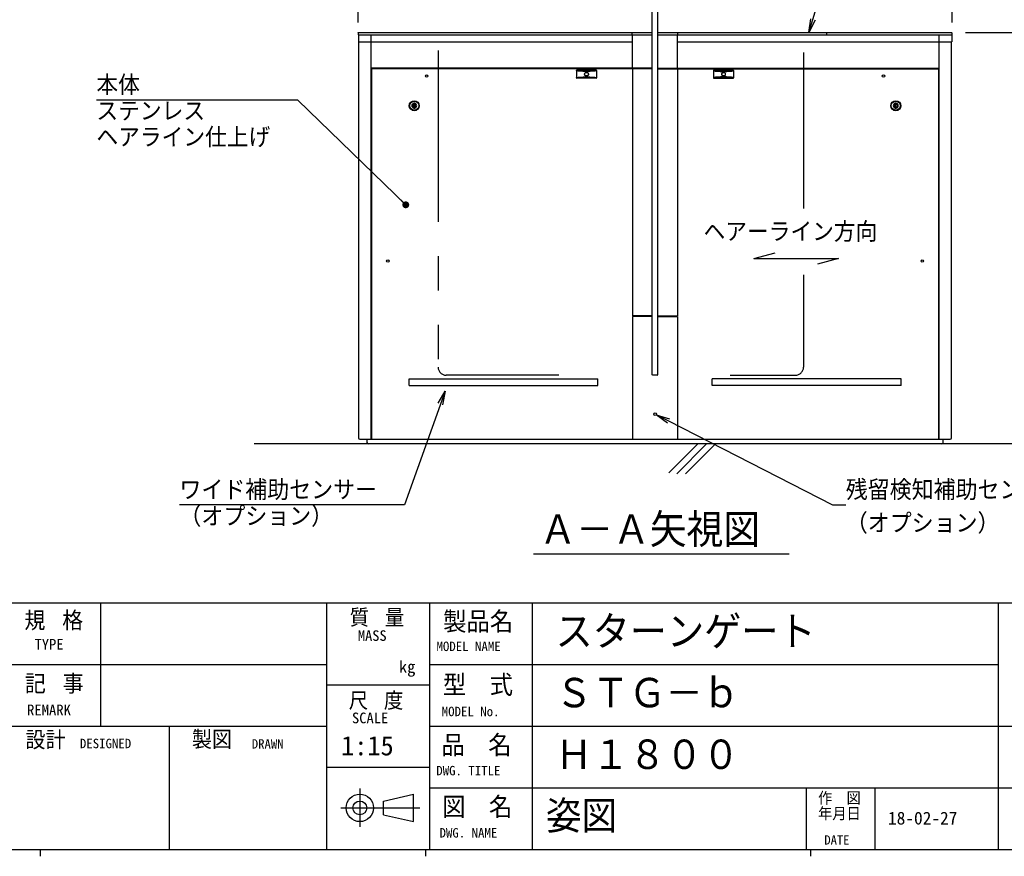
# Model space of a CAD drawing. Extents: x 10 to 587, y 5 to 411.
# Tile 5 of 8: x 349 to 493, y 9 to 131. Entities that reach past the tile are written whole.
import ezdxf
from ezdxf import colors
from ezdxf.entities.mleader import LeaderData, LeaderLine
from ezdxf.math import Vec2, Vec3

# ---------------------------------------------------------------- set-up
doc = ezdxf.new("R2010")
doc.units = 0
doc.header["$LTSCALE"] = 20
doc.linetypes.add('CENTER', pattern=[2, 1.25, -0.25, 0.25, -0.25])
doc.linetypes.add('PHANTOM', pattern=[2.5, 1.25, -0.25, 0.25, -0.25, 0.25, -0.25])
doc.layers.get('0').update_dxf_attribs({"linetype": 'CONTINUOUS'})
for name, color, linetype in [('MAIN10', 6, 'CONTINUOUS'), ('MAIN11', 1, 'CONTINUOUS'), ('WAKU10', 7, 'CONTINUOUS'), ('WAKU11', 7, 'CONTINUOUS')]:
    doc.layers.add(name, color=color, linetype=linetype)
doc.styles.add('KNJYOKO', font='TXT', dxfattribs={"bigfont": 'BIGFONT'})
doc.dimstyles.new('MAIN1004', dxfattribs={"dimtxt": 3.1, "dimasz": 2, "dimexe": 1, "dimexo": 1.5, "dimgap": 0.09, "dimtad": 1, "dimlfac": 15, "dimdsep": 46, "dimtxsty": 'STANDARD', "dimcen": 0.09, "dimazin": 2, "dimtfac": 0.645161, "dimtdec": 4, "dimtmove": 0, "dimatfit": 3, "dimfxl": 1, "dimtvp": 0.66129, "dimtolj": 1, "dimtzin": 0, "dimarcsym": 0})

# ---------------------------------------------------------------- blocks, each defined once
blk = doc.blocks.new('_OPEN')
at = {"color": 0, "linetype": 'BYBLOCK', "lineweight": -2}
for p, q in [((-1, 0.166667), (0, 0)), ((0, 0), (-1, -0.166667)), ((0, 0), (-1, 0))]:
    blk.add_line(p, q, dxfattribs=at)
blk = doc.blocks.new('*D0')
at = {"layer": 'MAIN10', "color": 0, "linetype": 'BYBLOCK', "lineweight": -2}
for p, q in [((398.59, 130.67), (398.59, 143.79)), ((485.26, 130.67), (485.26, 143.79)), ((400.59, 142.79), (483.26, 142.79))]:
    blk.add_line(p, q, dxfattribs=at)
at = {"layer": 'MAIN10', "color": 0, "linetype": 'BYBLOCK', "xscale": 2, "yscale": 2, "zscale": 2, "rotation": 180}
blk.add_blockref('_OPEN', (398.59, 142.79), dxfattribs=at)
at = {"layer": 'MAIN10', "color": 0, "linetype": 'BYBLOCK', "xscale": 2, "yscale": 2, "zscale": 2}
blk.add_blockref('_OPEN', (485.26, 142.79), dxfattribs=at)
at = {"layer": 'MAIN10', "color": 0, "linetype": 'BYBLOCK', "insert": (434.15, 144.84), "char_height": 3.1, "attachment_point": 5, "line_spacing_factor": 0.667742}
blk.add_mtext('\\A1;1300', dxfattribs=at)
blk = doc.blocks.new('*D1')
at = {"layer": 'MAIN10', "color": 0, "linetype": 'BYBLOCK', "lineweight": -2}
for p, q in [((487.25, 129.19), (500.37, 129.19)), ((499.37, 127.19), (499.37, 71.19))]:
    blk.add_line(p, q, dxfattribs=at)
at = {"layer": 'MAIN10', "color": 0, "linetype": 'BYBLOCK', "xscale": 2, "yscale": 2, "zscale": 2}
for p, rotation in [((499.37, 129.19), 90), ((499.37, 69.19), 270)]:
    blk.add_blockref('_OPEN', p, dxfattribs=dict(at, rotation=rotation))
at = {"layer": 'MAIN10', "color": 0, "linetype": 'BYBLOCK', "insert": (497.32, 99.19), "char_height": 3.1, "attachment_point": 5, "rotation": 90, "line_spacing_factor": 0.667742}
blk.add_mtext('\\A1;900', dxfattribs=at)

msp = doc.modelspace()

# ---------------------------------------------------------------- linework, layer by layer
at = {"layer": 'MAIN10', "color": 3, "linetype": 'CONTINUOUS'}
for p, q in [((441.52231, 79.25329), (441.52231, 189.11996)), ((442.32231, 79.25329), (442.32231, 189.11996)), ((438.58897, 129.16663), (438.60897, 129.18663)), ((438.58897, 128.87329), (438.58897, 129.16663)), ((438.60897, 128.85329), (438.58897, 128.87329)), ((438.62231, 123.98663), (438.62231, 128.85329)), ((445.22231, 123.98663), (445.22231, 128.85329)), ((445.23564, 129.18663), (445.25564, 129.16663)), ((445.23564, 128.85329), (445.25564, 128.87329)), ((445.25564, 128.87329), (445.25564, 129.16663)), ((466.92231, 129.16663), (466.92231, 128.87329)), ((438.62231, 123.98663), (400.45564, 123.98663)), ((438.62231, 123.91996), (400.52231, 123.91996)), ((400.52231, 123.91996), (400.52231, 69.88663)), ((441.52231, 123.98663), (438.62231, 123.98663)), ((441.52231, 123.91996), (438.62231, 123.91996)), ((438.62231, 123.91996), (438.62231, 87.85329)), ((442.32231, 123.98663), (445.22231, 123.98663)), ((442.32231, 123.91996), (445.22231, 123.91996)), ((445.22231, 123.98663), (483.38897, 123.98663)), ((445.22231, 123.91996), (445.22231, 87.85329)), ((445.22231, 123.91996), (483.32231, 123.91996)), ((483.32231, 69.85329), (483.32231, 123.91996)), ((456.33891, 96.20211), (459.44613, 97.03469)), ((456.33891, 96.20211), (468.70081, 96.20211)), ((468.70081, 96.20211), (465.64188, 95.38247)), ((441.52231, 87.85329), (438.62231, 87.85329)), ((441.52231, 87.78663), (438.62231, 87.78663)), ((438.62231, 87.78663), (438.62231, 69.85329)), ((442.32231, 87.85329), (445.22231, 87.85329)), ((442.32231, 87.78663), (445.22231, 87.78663)), ((445.22231, 87.78663), (445.22231, 69.85329)), ((441.58897, 79.18663), (441.52231, 79.25329)), ((442.25564, 79.18663), (441.58897, 79.18663)), ((442.25564, 79.18663), (442.32231, 79.25329)), ((406.02231, 78.68663), (433.58897, 78.68663)), ((406.02231, 77.68663), (406.02231, 78.68663)), ((406.02231, 77.68663), (433.58897, 77.68663)), ((433.58897, 77.68663), (433.58897, 78.68663)), ((450.25564, 77.68663), (450.25564, 78.68663)), ((477.82231, 78.68663), (450.25564, 78.68663)), ((477.82231, 77.68663), (450.25564, 77.68663)), ((477.82231, 77.68663), (477.82231, 78.68663)), ((506.5682, 69.18663), (383.41715, 69.18663)), ((448.16701, 69.18663), (443.92792, 64.94753)), ((449.44948, 69.18072), (445.09642, 64.82765)), ((450.73195, 69.1748), (446.37888, 64.82174)), ((424.20315, 53.12823), (461.50656, 53.12823))]:
    msp.add_line(p, q, dxfattribs=at)
at = {"layer": 'MAIN10', "color": 3, "linetype": 'PHANTOM'}
for p, q in [((410.25564, 126.5515), (410.25564, 80.38663)), ((463.58897, 126.27913), (463.58897, 103.5188)), ((463.58897, 93.82121), (463.58897, 80.38663)), ((427.88355, 79.18663), (411.45564, 79.18663)), ((452.86778, 79.18663), (462.38897, 79.18663))]:
    msp.add_line(p, q, dxfattribs=at)
at = {"layer": 'MAIN10', "color": 3, "linetype": 'CONTINUOUS'}
for centre, radius in [((408.58897, 122.85329), 0.18333), ((475.25564, 122.85329), 0.18333), ((402.92231, 95.85329), 0.18333), ((480.92231, 95.85329), 0.18333), ((441.92231, 73.51996), 0.2)]:
    msp.add_circle(centre, radius, dxfattribs=at)
at = {"layer": 'MAIN10', "color": 3, "linetype": 'PHANTOM'}
for centre, start, end in [((411.45564, 80.38663), 180, 270), ((462.38897, 80.38663), 270, 360)]:
    msp.add_arc(centre, 1.2, start, end, dxfattribs=at)
at = {"layer": 'MAIN11', "color": 7, "linetype": 'CONTINUOUS'}
for p, q in [((398.58897, 129.16663), (398.60897, 129.18663)), ((398.58897, 129.16663), (398.58897, 128.87329)), ((398.58897, 128.87329), (398.60897, 128.85329)), ((398.60897, 129.18663), (441.52231, 129.18663)), ((398.60897, 128.85329), (441.52231, 128.85329)), ((398.62231, 128.85329), (398.62231, 127.85329)), ((400.46231, 128.85329), (400.46231, 127.85329)), ((442.32231, 129.18663), (485.23564, 129.18663)), ((442.32231, 128.85329), (485.23564, 128.85329)), ((483.38231, 127.85329), (483.38231, 128.85329)), ((485.22231, 128.85329), (485.22231, 127.85329)), ((485.25564, 129.16663), (485.23564, 129.18663)), ((485.23564, 128.85329), (485.25564, 128.87329)), ((485.25564, 129.16663), (485.25564, 128.87329)), ((398.62231, 127.85329), (438.62231, 127.85329)), ((398.65564, 127.85329), (398.65564, 70.05333)), ((400.45564, 127.85329), (400.45564, 69.88663)), ((400.46231, 126.58663), (400.45564, 126.58663)), ((445.22231, 127.85329), (485.22231, 127.85329)), ((483.38897, 126.58663), (483.38231, 126.58663)), ((483.38897, 69.85329), (483.38897, 127.85329)), ((485.18897, 70.05333), (485.18897, 127.85329)), ((400.46231, 125.45329), (400.45564, 125.45329)), ((483.38897, 125.45329), (483.38231, 125.45329)), ((400.45564, 124.91996), (400.46231, 124.91996)), ((430.45564, 123.65302), (430.45564, 122.5869)), ((433.32229, 123.71996), (430.52232, 123.71996)), ((433.38897, 123.65302), (433.38897, 122.5869)), ((450.45564, 123.65302), (450.45564, 122.5869)), ((450.52232, 123.71996), (453.32229, 123.71996)), ((453.38897, 123.65302), (453.38897, 122.5869)), ((483.38231, 124.91996), (483.38897, 124.91996)), ((433.32229, 122.51996), (430.52232, 122.51996)), ((450.52232, 122.51996), (453.32229, 122.51996)), ((400.46231, 120.45329), (400.45564, 120.45329)), ((400.45564, 119.91996), (400.46231, 119.91996)), ((483.38897, 120.45329), (483.38231, 120.45329)), ((483.38231, 119.91996), (483.38897, 119.91996)), ((406.72231, 118.22746), (406.72231, 118.81246)), ((406.85564, 118.81246), (406.85564, 118.22746)), ((476.98897, 118.81246), (476.98897, 118.22746)), ((477.12231, 118.22746), (477.12231, 118.81246)), ((483.35564, 111.41996), (483.38897, 111.41996)), ((483.35564, 106.89329), (483.38897, 106.89329)), ((483.38897, 106.08663), (483.35564, 106.08663)), ((483.38897, 103.48663), (483.35564, 103.48663)), ((483.35564, 102.88663), (483.38897, 102.88663)), ((400.45564, 94.51996), (400.48897, 94.51996)), ((400.48897, 93.51996), (400.45564, 93.51996)), ((483.35564, 94.51996), (483.38897, 94.51996)), ((483.38897, 93.51996), (483.35564, 93.51996)), ((400.48897, 78.15329), (400.45564, 78.15329)), ((483.38897, 78.15329), (483.35564, 78.15329)), ((400.45564, 77.55329), (400.48897, 77.55329)), ((483.35564, 77.55329), (483.38897, 77.55329)), ((398.85564, 69.85329), (398.85484, 69.8533)), ((398.85611, 69.85329), (398.85564, 69.85329)), ((398.85567, 69.8533), (398.85611, 69.85329)), ((398.85611, 69.85329), (399.88231, 69.85329)), ((399.88231, 69.85329), (483.96231, 69.85329)), ((399.88231, 69.85329), (399.88231, 69.38666)), ((483.76227, 69.18663), (400.08234, 69.18663)), ((483.96231, 69.85329), (484.98894, 69.85329)), ((483.96231, 69.38666), (483.96231, 69.85329)), ((484.99063, 69.8533), (484.98897, 69.85329))]:
    msp.add_line(p, q, dxfattribs=at)
at = {"layer": 'MAIN11', "color": 8, "linetype": 'CONTINUOUS'}
for p, q in [((430.45741, 123.64677), (430.45564, 123.65302)), ((430.4627, 123.64054), (430.45741, 123.64677)), ((430.47151, 123.63434), (430.4627, 123.64054)), ((430.48382, 123.62819), (430.47151, 123.63434)), ((430.49959, 123.62209), (430.48382, 123.62819)), ((430.51879, 123.61607), (430.49959, 123.62209)), ((430.54137, 123.61014), (430.51879, 123.61607)), ((430.52232, 123.71996), (430.52377, 123.7136)), ((430.52377, 123.7136), (430.52871, 123.70725)), ((430.52871, 123.70725), (430.53714, 123.70093)), ((430.53714, 123.70093), (430.54903, 123.69466)), ((430.56728, 123.60431), (430.54137, 123.61014)), ((430.54903, 123.69466), (430.56435, 123.68845)), ((430.56435, 123.68845), (430.58307, 123.68232)), ((430.59646, 123.5986), (430.56728, 123.60431)), ((430.58307, 123.68232), (430.60514, 123.67628)), ((430.62882, 123.59302), (430.59646, 123.5986)), ((430.60514, 123.67628), (430.6305, 123.67035)), ((430.6643, 123.58759), (430.62882, 123.59302)), ((430.6305, 123.67035), (430.65909, 123.66454)), ((430.65909, 123.66454), (430.69083, 123.65887)), ((430.70282, 123.58231), (430.6643, 123.58759)), ((430.69083, 123.65887), (430.72566, 123.65335)), ((430.74427, 123.5772), (430.70282, 123.58231)), ((430.72566, 123.65335), (430.76347, 123.648)), ((430.78856, 123.57228), (430.74427, 123.5772)), ((430.76347, 123.648), (430.80418, 123.64282)), ((430.80418, 123.64282), (430.84769, 123.63784)), ((430.84769, 123.63784), (430.89389, 123.63306)), ((430.89389, 123.63306), (430.94265, 123.62849)), ((430.94265, 123.62849), (430.99386, 123.62415)), ((430.99386, 123.62415), (431.0474, 123.62005)), ((431.0474, 123.62005), (431.10312, 123.6162)), ((431.10312, 123.6162), (431.16089, 123.61261)), ((431.16089, 123.61261), (431.22056, 123.60928)), ((431.22056, 123.60928), (431.28199, 123.60623)), ((431.28199, 123.60623), (431.34502, 123.60346)), ((431.34502, 123.60346), (431.40949, 123.60099)), ((431.40949, 123.60099), (431.47524, 123.5988)), ((431.47524, 123.5988), (431.54212, 123.59692)), ((431.54212, 123.59692), (431.60994, 123.59535)), ((431.60994, 123.59535), (431.67854, 123.59408)), ((431.67854, 123.59408), (431.74775, 123.59313)), ((431.74775, 123.59313), (431.8174, 123.5925)), ((431.8174, 123.5925), (431.88731, 123.59218)), ((431.88731, 123.59218), (431.9573, 123.59218)), ((431.9573, 123.59218), (432.02721, 123.5925)), ((432.02721, 123.5925), (432.09686, 123.59313)), ((432.09686, 123.59313), (432.16607, 123.59408)), ((432.16607, 123.59408), (432.23468, 123.59535)), ((432.23468, 123.59535), (432.3025, 123.59692)), ((432.3025, 123.59692), (432.36937, 123.5988)), ((432.36937, 123.5988), (432.43512, 123.60099)), ((432.43512, 123.60099), (432.49959, 123.60346)), ((432.49959, 123.60346), (432.56262, 123.60623)), ((432.56262, 123.60623), (432.62405, 123.60928)), ((432.62405, 123.60928), (432.68372, 123.61261)), ((432.68372, 123.61261), (432.74149, 123.6162)), ((432.74149, 123.6162), (432.79721, 123.62005)), ((432.79721, 123.62005), (432.85075, 123.62415)), ((432.85075, 123.62415), (432.90196, 123.62849)), ((432.90196, 123.62849), (432.95073, 123.63306)), ((432.95073, 123.63306), (432.99692, 123.63784)), ((432.99692, 123.63784), (433.04043, 123.64282)), ((433.04043, 123.64282), (433.08114, 123.648)), ((433.10034, 123.5772), (433.05605, 123.57228)), ((433.08114, 123.648), (433.11896, 123.65335)), ((433.14179, 123.58231), (433.10034, 123.5772)), ((433.11896, 123.65335), (433.15378, 123.65887)), ((433.18031, 123.58759), (433.14179, 123.58231)), ((433.15378, 123.65887), (433.18553, 123.66454)), ((433.21579, 123.59302), (433.18031, 123.58759)), ((433.18553, 123.66454), (433.21412, 123.67035)), ((433.21412, 123.67035), (433.23947, 123.67628)), ((433.24816, 123.5986), (433.21579, 123.59302)), ((433.23947, 123.67628), (433.26154, 123.68232)), ((433.27733, 123.60431), (433.24816, 123.5986)), ((433.26154, 123.68232), (433.28026, 123.68845)), ((433.30324, 123.61014), (433.27733, 123.60431)), ((433.28026, 123.68845), (433.29558, 123.69466)), ((433.29558, 123.69466), (433.30747, 123.70093)), ((433.32582, 123.61607), (433.30324, 123.61014)), ((433.30747, 123.70093), (433.3159, 123.70725)), ((433.3159, 123.70725), (433.32084, 123.7136)), ((433.32084, 123.7136), (433.32229, 123.71996)), ((433.34502, 123.62209), (433.32582, 123.61607)), ((433.36079, 123.62819), (433.34502, 123.62209)), ((433.3731, 123.63434), (433.36079, 123.62819)), ((433.38191, 123.64054), (433.3731, 123.63434)), ((433.38721, 123.64677), (433.38191, 123.64054)), ((433.38897, 123.65302), (433.38721, 123.64677)), ((450.45564, 123.65302), (450.45741, 123.64677)), ((450.45741, 123.64677), (450.4627, 123.64054)), ((450.4627, 123.64054), (450.47151, 123.63434)), ((450.47151, 123.63434), (450.48382, 123.62819)), ((450.48382, 123.62819), (450.49959, 123.62209)), ((450.49959, 123.62209), (450.51879, 123.61607)), ((450.51879, 123.61607), (450.54137, 123.61014)), ((450.52377, 123.7136), (450.52232, 123.71996)), ((450.52871, 123.70725), (450.52377, 123.7136)), ((450.53714, 123.70093), (450.52871, 123.70725)), ((450.54903, 123.69466), (450.53714, 123.70093)), ((450.54137, 123.61014), (450.56728, 123.60431)), ((450.56435, 123.68845), (450.54903, 123.69466)), ((450.58307, 123.68232), (450.56435, 123.68845)), ((450.56728, 123.60431), (450.59646, 123.5986)), ((450.60514, 123.67628), (450.58307, 123.68232)), ((450.59646, 123.5986), (450.62882, 123.59302)), ((450.6305, 123.67035), (450.60514, 123.67628)), ((450.62882, 123.59302), (450.6643, 123.58759)), ((450.65909, 123.66454), (450.6305, 123.67035)), ((450.69083, 123.65887), (450.65909, 123.66454)), ((450.6643, 123.58759), (450.70282, 123.58231)), ((450.72566, 123.65335), (450.69083, 123.65887)), ((450.70282, 123.58231), (450.74427, 123.5772)), ((450.76347, 123.648), (450.72566, 123.65335)), ((450.74427, 123.5772), (450.78856, 123.57228)), ((450.80418, 123.64282), (450.76347, 123.648)), ((450.84769, 123.63784), (450.80418, 123.64282)), ((450.89389, 123.63306), (450.84769, 123.63784)), ((450.94265, 123.62849), (450.89389, 123.63306)), ((450.99386, 123.62415), (450.94265, 123.62849)), ((451.0474, 123.62005), (450.99386, 123.62415)), ((451.10312, 123.6162), (451.0474, 123.62005)), ((451.16089, 123.61261), (451.10312, 123.6162)), ((451.22056, 123.60928), (451.16089, 123.61261)), ((451.28199, 123.60623), (451.22056, 123.60928)), ((451.34502, 123.60346), (451.28199, 123.60623)), ((451.40949, 123.60099), (451.34502, 123.60346)), ((451.47524, 123.5988), (451.40949, 123.60099)), ((451.54212, 123.59692), (451.47524, 123.5988)), ((451.60994, 123.59535), (451.54212, 123.59692)), ((451.67854, 123.59408), (451.60994, 123.59535)), ((451.74775, 123.59313), (451.67854, 123.59408)), ((451.8174, 123.5925), (451.74775, 123.59313)), ((451.88731, 123.59218), (451.8174, 123.5925)), ((451.9573, 123.59218), (451.88731, 123.59218)), ((452.02721, 123.5925), (451.9573, 123.59218)), ((452.09686, 123.59313), (452.02721, 123.5925)), ((452.16607, 123.59408), (452.09686, 123.59313)), ((452.23468, 123.59535), (452.16607, 123.59408)), ((452.3025, 123.59692), (452.23468, 123.59535)), ((452.36937, 123.5988), (452.3025, 123.59692)), ((452.43512, 123.60099), (452.36937, 123.5988)), ((452.49959, 123.60346), (452.43512, 123.60099)), ((452.56262, 123.60623), (452.49959, 123.60346)), ((452.62405, 123.60928), (452.56262, 123.60623)), ((452.68372, 123.61261), (452.62405, 123.60928)), ((452.74149, 123.6162), (452.68372, 123.61261)), ((452.79721, 123.62005), (452.74149, 123.6162)), ((452.85075, 123.62415), (452.79721, 123.62005)), ((452.90196, 123.62849), (452.85075, 123.62415)), ((452.95073, 123.63306), (452.90196, 123.62849)), ((452.99692, 123.63784), (452.95073, 123.63306)), ((453.04043, 123.64282), (452.99692, 123.63784)), ((453.08114, 123.648), (453.04043, 123.64282)), ((453.05605, 123.57228), (453.10034, 123.5772)), ((453.11896, 123.65335), (453.08114, 123.648)), ((453.10034, 123.5772), (453.14179, 123.58231)), ((453.15378, 123.65887), (453.11896, 123.65335)), ((453.14179, 123.58231), (453.18031, 123.58759)), ((453.18553, 123.66454), (453.15378, 123.65887)), ((453.18031, 123.58759), (453.21579, 123.59302)), ((453.21412, 123.67035), (453.18553, 123.66454)), ((453.23947, 123.67628), (453.21412, 123.67035)), ((453.21579, 123.59302), (453.24816, 123.5986)), ((453.26154, 123.68232), (453.23947, 123.67628)), ((453.24816, 123.5986), (453.27733, 123.60431)), ((453.28026, 123.68845), (453.26154, 123.68232)), ((453.27733, 123.60431), (453.30324, 123.61014)), ((453.29558, 123.69466), (453.28026, 123.68845)), ((453.30747, 123.70093), (453.29558, 123.69466)), ((453.30324, 123.61014), (453.32582, 123.61607)), ((453.3159, 123.70725), (453.30747, 123.70093)), ((453.32084, 123.7136), (453.3159, 123.70725)), ((453.32229, 123.71996), (453.32084, 123.7136)), ((453.32582, 123.61607), (453.34502, 123.62209)), ((453.34502, 123.62209), (453.36079, 123.62819)), ((453.36079, 123.62819), (453.3731, 123.63434)), ((453.3731, 123.63434), (453.38191, 123.64054)), ((453.38191, 123.64054), (453.38721, 123.64677)), ((453.38721, 123.64677), (453.38897, 123.65302)), ((430.45564, 122.5869), (430.45741, 122.59315)), ((430.45741, 122.59315), (430.4627, 122.59938)), ((430.4627, 122.59938), (430.47151, 122.60558)), ((430.47151, 122.60558), (430.48382, 122.61173)), ((430.48382, 122.61173), (430.49959, 122.61783)), ((430.49959, 122.61783), (430.51879, 122.62385)), ((430.51879, 122.62385), (430.54137, 122.62978)), ((430.52377, 122.52632), (430.52232, 122.51996)), ((430.52871, 122.53267), (430.52377, 122.52632)), ((430.53714, 122.53899), (430.52871, 122.53267)), ((430.54903, 122.54526), (430.53714, 122.53899)), ((430.54137, 122.62978), (430.56728, 122.63561)), ((430.56435, 122.55147), (430.54903, 122.54526)), ((430.58307, 122.5576), (430.56435, 122.55147)), ((430.56728, 122.63561), (430.59646, 122.64132)), ((430.60514, 122.56364), (430.58307, 122.5576)), ((430.59646, 122.64132), (430.62882, 122.6469)), ((430.6305, 122.56957), (430.60514, 122.56364)), ((430.62882, 122.6469), (430.6643, 122.65233)), ((430.65909, 122.57538), (430.6305, 122.56957)), ((430.69083, 122.58105), (430.65909, 122.57538)), ((430.6643, 122.65233), (430.70282, 122.65761)), ((430.72566, 122.58657), (430.69083, 122.58105)), ((430.70282, 122.65761), (430.74427, 122.66272)), ((430.76347, 122.59192), (430.72566, 122.58657)), ((430.74427, 122.66272), (430.78856, 122.66764)), ((430.80418, 122.5971), (430.76347, 122.59192)), ((430.83558, 123.56755), (430.78856, 123.57228)), ((430.78856, 122.66764), (430.83558, 122.67237)), ((430.84769, 122.60209), (430.80418, 122.5971)), ((430.88522, 123.56302), (430.83558, 123.56755)), ((430.83558, 122.67237), (430.88522, 122.6769)), ((430.89389, 122.60687), (430.84769, 122.60209)), ((430.93735, 123.55872), (430.88522, 123.56302)), ((430.88522, 122.6769), (430.93735, 122.68121)), ((430.94265, 122.61143), (430.89389, 122.60687)), ((430.99186, 123.55464), (430.93735, 123.55872)), ((430.93735, 122.68121), (430.99186, 122.68529)), ((430.99386, 122.61577), (430.94265, 122.61143)), ((431.04861, 123.55079), (430.99186, 123.55464)), ((430.99186, 122.68529), (431.04861, 122.68913)), ((431.0474, 122.61987), (430.99386, 122.61577)), ((431.10312, 122.62372), (431.0474, 122.61987)), ((431.10747, 123.5472), (431.04861, 123.55079)), ((431.04861, 122.68913), (431.10747, 122.69273)), ((431.16089, 122.62731), (431.10312, 122.62372)), ((431.16829, 123.54385), (431.10747, 123.5472)), ((431.10747, 122.69273), (431.16829, 122.69607)), ((431.22056, 122.63064), (431.16089, 122.62731)), ((431.23092, 123.54078), (431.16829, 123.54385)), ((431.16829, 122.69607), (431.23092, 122.69915)), ((431.28199, 122.63369), (431.22056, 122.63064)), ((431.29523, 123.53797), (431.23092, 123.54078)), ((431.23092, 122.69915), (431.29523, 122.70196)), ((431.34502, 122.63646), (431.28199, 122.63369)), ((431.36104, 123.53544), (431.29523, 123.53797)), ((431.29523, 122.70196), (431.36104, 122.70449)), ((431.40949, 122.63894), (431.34502, 122.63646)), ((431.4282, 123.53319), (431.36104, 123.53544)), ((431.36104, 122.70449), (431.4282, 122.70674)), ((431.47524, 122.64112), (431.40949, 122.63894)), ((431.49656, 123.53123), (431.4282, 123.53319)), ((431.4282, 122.70674), (431.49656, 122.7087)), ((431.54212, 122.643), (431.47524, 122.64112)), ((431.56594, 123.52956), (431.49656, 123.53123)), ((431.49656, 122.7087), (431.56594, 122.71036)), ((431.60994, 122.64457), (431.54212, 122.643)), ((431.63617, 123.52819), (431.56594, 123.52956)), ((431.56594, 122.71036), (431.63617, 122.71173)), ((431.67854, 122.64584), (431.60994, 122.64457)), ((431.63269, 123.13236), (431.63874, 123.17897)), ((431.63455, 123.08539), (431.63269, 123.13236)), ((431.6415, 123.0495), (431.63455, 123.08539)), ((431.7071, 123.52712), (431.63617, 123.52819)), ((431.63617, 122.71173), (431.7071, 122.7128)), ((431.63874, 123.17897), (431.65264, 123.22394)), ((431.65306, 123.01487), (431.6415, 123.0495)), ((431.65264, 123.22394), (431.6738, 123.2659)), ((431.67513, 122.97194), (431.65306, 123.01487)), ((431.6738, 123.2659), (431.70214, 123.30426)), ((431.7041, 122.9334), (431.67513, 122.97194)), ((431.74775, 122.64679), (431.67854, 122.64584)), ((431.70214, 123.30426), (431.73642, 123.3374)), ((431.73886, 122.90059), (431.7041, 122.9334)), ((431.77855, 123.52636), (431.7071, 123.52712)), ((431.7071, 122.7128), (431.77855, 122.71356)), ((431.73642, 123.3374), (431.77668, 123.36493)), ((431.77857, 122.8739), (431.73886, 122.90059)), ((431.8174, 122.64742), (431.74775, 122.64679)), ((431.77668, 123.36493), (431.82101, 123.38544)), ((431.85034, 123.5259), (431.77855, 123.52636)), ((431.77855, 122.71356), (431.85034, 122.71402)), ((431.82197, 122.85416), (431.77857, 122.8739)), ((431.88731, 122.64774), (431.8174, 122.64742)), ((431.82101, 123.38544), (431.86817, 123.39828)), ((431.86806, 122.84163), (431.82197, 122.85416)), ((431.92231, 123.52575), (431.85034, 123.5259)), ((431.85034, 122.71402), (431.92231, 122.71418)), ((431.91622, 122.83672), (431.86806, 122.84163)), ((431.86817, 123.39828), (431.91684, 123.40324)), ((431.9573, 122.64774), (431.88731, 122.64774)), ((431.96456, 122.83965), (431.91622, 122.83672)), ((431.91684, 123.40324), (431.96486, 123.4002)), ((431.99427, 123.5259), (431.92231, 123.52575)), ((431.92231, 122.71418), (431.99427, 122.71402)), ((432.02721, 122.64742), (431.9573, 122.64774)), ((432.01237, 122.85067), (431.96456, 122.83965)), ((431.96486, 123.4002), (432.01172, 123.38948)), ((432.06606, 123.52636), (431.99427, 123.5259)), ((431.99427, 122.71402), (432.06606, 122.71356)), ((432.01172, 123.38948), (432.05586, 123.37141)), ((432.05764, 122.86939), (432.01237, 122.85067)), ((432.09686, 122.64679), (432.02721, 122.64742)), ((432.05586, 123.37141), (432.09644, 123.34649)), ((432.0987, 122.89514), (432.05764, 122.86939)), ((432.13751, 123.52712), (432.06606, 123.52636)), ((432.06606, 122.71356), (432.13751, 122.7128)), ((432.09644, 123.34649), (432.13262, 123.31494)), ((432.16607, 122.64584), (432.09686, 122.64679)), ((432.1349, 122.92731), (432.0987, 122.89514)), ((432.13262, 123.31494), (432.16306, 123.27782)), ((432.16444, 122.96418), (432.1349, 122.92731)), ((432.20844, 123.52819), (432.13751, 123.52712)), ((432.13751, 122.7128), (432.20844, 122.71173)), ((432.16306, 123.27782), (432.18682, 123.23587)), ((432.1875, 123.00546), (432.16444, 122.96418)), ((432.23468, 122.64457), (432.16607, 122.64584)), ((432.18682, 123.23587), (432.20312, 123.19042)), ((432.20313, 123.04964), (432.1875, 123.00546)), ((432.20312, 123.19042), (432.20993, 123.15549)), ((432.21118, 123.09587), (432.20313, 123.04964)), ((432.27868, 123.52956), (432.20844, 123.52819)), ((432.20844, 122.71173), (432.27868, 122.71036)), ((432.20993, 123.15549), (432.21223, 123.11996)), ((432.21223, 123.11996), (432.21118, 123.09587)), ((432.3025, 122.643), (432.23468, 122.64457)), ((432.34806, 123.53123), (432.27868, 123.52956)), ((432.27868, 122.71036), (432.34806, 122.7087)), ((432.36937, 122.64112), (432.3025, 122.643)), ((432.41641, 123.53319), (432.34806, 123.53123)), ((432.34806, 122.7087), (432.41641, 122.70674)), ((432.43512, 122.63894), (432.36937, 122.64112)), ((432.48358, 123.53544), (432.41641, 123.53319)), ((432.41641, 122.70674), (432.48358, 122.70449)), ((432.49959, 122.63646), (432.43512, 122.63894)), ((432.54939, 123.53797), (432.48358, 123.53544)), ((432.48358, 122.70449), (432.54939, 122.70196)), ((432.56262, 122.63369), (432.49959, 122.63646)), ((432.61369, 123.54078), (432.54939, 123.53797)), ((432.54939, 122.70196), (432.61369, 122.69915)), ((432.62405, 122.63064), (432.56262, 122.63369)), ((432.67632, 123.54385), (432.61369, 123.54078)), ((432.61369, 122.69915), (432.67632, 122.69607)), ((432.68372, 122.62731), (432.62405, 122.63064)), ((432.73714, 123.5472), (432.67632, 123.54385)), ((432.67632, 122.69607), (432.73714, 122.69273)), ((432.74149, 122.62372), (432.68372, 122.62731)), ((432.796, 123.55079), (432.73714, 123.5472)), ((432.73714, 122.69273), (432.796, 122.68913)), ((432.79721, 122.61987), (432.74149, 122.62372)), ((432.85275, 123.55464), (432.796, 123.55079)), ((432.796, 122.68913), (432.85275, 122.68529)), ((432.85075, 122.61577), (432.79721, 122.61987)), ((432.90196, 122.61143), (432.85075, 122.61577)), ((432.90726, 123.55872), (432.85275, 123.55464)), ((432.85275, 122.68529), (432.90726, 122.68121)), ((432.95073, 122.60687), (432.90196, 122.61143)), ((432.9594, 123.56302), (432.90726, 123.55872)), ((432.90726, 122.68121), (432.9594, 122.6769)), ((432.99692, 122.60209), (432.95073, 122.60687)), ((433.00903, 123.56755), (432.9594, 123.56302)), ((432.9594, 122.6769), (433.00903, 122.67237)), ((433.04043, 122.5971), (432.99692, 122.60209)), ((433.05605, 123.57228), (433.00903, 123.56755)), ((433.00903, 122.67237), (433.05605, 122.66764)), ((433.08114, 122.59192), (433.04043, 122.5971)), ((433.05605, 122.66764), (433.10034, 122.66272)), ((433.11896, 122.58657), (433.08114, 122.59192)), ((433.10034, 122.66272), (433.14179, 122.65761)), ((433.15378, 122.58105), (433.11896, 122.58657)), ((433.14179, 122.65761), (433.18031, 122.65233)), ((433.18553, 122.57538), (433.15378, 122.58105)), ((433.18031, 122.65233), (433.21579, 122.6469)), ((433.21412, 122.56957), (433.18553, 122.57538)), ((433.23947, 122.56364), (433.21412, 122.56957)), ((433.21579, 122.6469), (433.24816, 122.64132)), ((433.26154, 122.5576), (433.23947, 122.56364)), ((433.24816, 122.64132), (433.27733, 122.63561)), ((433.28026, 122.55147), (433.26154, 122.5576)), ((433.27733, 122.63561), (433.30324, 122.62978)), ((433.29558, 122.54526), (433.28026, 122.55147)), ((433.30747, 122.53899), (433.29558, 122.54526)), ((433.30324, 122.62978), (433.32582, 122.62385)), ((433.3159, 122.53267), (433.30747, 122.53899)), ((433.32084, 122.52632), (433.3159, 122.53267)), ((433.32229, 122.51996), (433.32084, 122.52632)), ((433.32582, 122.62385), (433.34502, 122.61783)), ((433.34502, 122.61783), (433.36079, 122.61173)), ((433.36079, 122.61173), (433.3731, 122.60558)), ((433.3731, 122.60558), (433.38191, 122.59938)), ((433.38191, 122.59938), (433.38721, 122.59315)), ((433.38721, 122.59315), (433.38897, 122.5869)), ((450.45741, 122.59315), (450.45564, 122.5869)), ((450.4627, 122.59938), (450.45741, 122.59315)), ((450.47151, 122.60558), (450.4627, 122.59938)), ((450.48382, 122.61173), (450.47151, 122.60558)), ((450.49959, 122.61783), (450.48382, 122.61173)), ((450.51879, 122.62385), (450.49959, 122.61783)), ((450.54137, 122.62978), (450.51879, 122.62385)), ((450.52232, 122.51996), (450.52377, 122.52632)), ((450.52377, 122.52632), (450.52871, 122.53267)), ((450.52871, 122.53267), (450.53714, 122.53899)), ((450.53714, 122.53899), (450.54903, 122.54526)), ((450.56728, 122.63561), (450.54137, 122.62978)), ((450.54903, 122.54526), (450.56435, 122.55147)), ((450.56435, 122.55147), (450.58307, 122.5576)), ((450.59646, 122.64132), (450.56728, 122.63561)), ((450.58307, 122.5576), (450.60514, 122.56364)), ((450.62882, 122.6469), (450.59646, 122.64132)), ((450.60514, 122.56364), (450.6305, 122.56957)), ((450.6643, 122.65233), (450.62882, 122.6469)), ((450.6305, 122.56957), (450.65909, 122.57538)), ((450.65909, 122.57538), (450.69083, 122.58105)), ((450.70282, 122.65761), (450.6643, 122.65233)), ((450.69083, 122.58105), (450.72566, 122.58657)), ((450.74427, 122.66272), (450.70282, 122.65761)), ((450.72566, 122.58657), (450.76347, 122.59192)), ((450.78856, 122.66764), (450.74427, 122.66272)), ((450.76347, 122.59192), (450.80418, 122.5971)), ((450.78856, 123.57228), (450.83558, 123.56755)), ((450.83558, 122.67237), (450.78856, 122.66764)), ((450.80418, 122.5971), (450.84769, 122.60209)), ((450.83558, 123.56755), (450.88522, 123.56302)), ((450.88522, 122.6769), (450.83558, 122.67237)), ((450.84769, 122.60209), (450.89389, 122.60687)), ((450.88522, 123.56302), (450.93735, 123.55872)), ((450.93735, 122.68121), (450.88522, 122.6769)), ((450.89389, 122.60687), (450.94265, 122.61143)), ((450.93735, 123.55872), (450.99186, 123.55464)), ((450.99186, 122.68529), (450.93735, 122.68121)), ((450.94265, 122.61143), (450.99386, 122.61577)), ((450.99186, 123.55464), (451.04861, 123.55079)), ((451.04861, 122.68913), (450.99186, 122.68529)), ((450.99386, 122.61577), (451.0474, 122.61987)), ((451.0474, 122.61987), (451.10312, 122.62372)), ((451.04861, 123.55079), (451.10747, 123.5472)), ((451.10747, 122.69273), (451.04861, 122.68913)), ((451.10312, 122.62372), (451.16089, 122.62731)), ((451.10747, 123.5472), (451.16829, 123.54385)), ((451.16829, 122.69607), (451.10747, 122.69273)), ((451.16089, 122.62731), (451.22056, 122.63064)), ((451.16829, 123.54385), (451.23092, 123.54078)), ((451.23092, 122.69915), (451.16829, 122.69607)), ((451.22056, 122.63064), (451.28199, 122.63369)), ((451.23092, 123.54078), (451.29523, 123.53797)), ((451.29523, 122.70196), (451.23092, 122.69915)), ((451.28199, 122.63369), (451.34502, 122.63646)), ((451.29523, 123.53797), (451.36104, 123.53544)), ((451.36104, 122.70449), (451.29523, 122.70196)), ((451.34502, 122.63646), (451.40949, 122.63894)), ((451.36104, 123.53544), (451.4282, 123.53319)), ((451.4282, 122.70674), (451.36104, 122.70449)), ((451.40949, 122.63894), (451.47524, 122.64112)), ((451.4282, 123.53319), (451.49656, 123.53123)), ((451.49656, 122.7087), (451.4282, 122.70674)), ((451.47524, 122.64112), (451.54212, 122.643)), ((451.49656, 123.53123), (451.56594, 123.52956)), ((451.56594, 122.71036), (451.49656, 122.7087)), ((451.54212, 122.643), (451.60994, 122.64457)), ((451.56594, 123.52956), (451.63617, 123.52819)), ((451.63617, 122.71173), (451.56594, 122.71036)), ((451.60994, 122.64457), (451.67854, 122.64584)), ((451.63468, 123.15549), (451.63238, 123.11996)), ((451.63238, 123.11996), (451.63343, 123.09587)), ((451.63343, 123.09587), (451.64149, 123.04964)), ((451.64149, 123.19042), (451.63468, 123.15549)), ((451.63617, 123.52819), (451.7071, 123.52712)), ((451.7071, 122.7128), (451.63617, 122.71173)), ((451.65779, 123.23587), (451.64149, 123.19042)), ((451.64149, 123.04964), (451.65711, 123.00546)), ((451.65711, 123.00546), (451.68017, 122.96418)), ((451.68155, 123.27782), (451.65779, 123.23587)), ((451.67854, 122.64584), (451.74775, 122.64679)), ((451.68017, 122.96418), (451.70972, 122.92731)), ((451.71199, 123.31494), (451.68155, 123.27782)), ((451.7071, 123.52712), (451.77855, 123.52636)), ((451.77855, 122.71356), (451.7071, 122.7128)), ((451.70972, 122.92731), (451.74591, 122.89514)), ((451.74817, 123.34649), (451.71199, 123.31494)), ((451.74591, 122.89514), (451.78697, 122.86939)), ((451.74775, 122.64679), (451.8174, 122.64742)), ((451.78875, 123.37141), (451.74817, 123.34649)), ((451.77855, 123.52636), (451.85034, 123.5259)), ((451.85034, 122.71402), (451.77855, 122.71356)), ((451.78697, 122.86939), (451.83224, 122.85067)), ((451.83289, 123.38948), (451.78875, 123.37141)), ((451.8174, 122.64742), (451.88731, 122.64774)), ((451.83224, 122.85067), (451.88005, 122.83965)), ((451.87975, 123.4002), (451.83289, 123.38948)), ((451.85034, 123.5259), (451.92231, 123.52575)), ((451.92231, 122.71418), (451.85034, 122.71402)), ((451.92777, 123.40324), (451.87975, 123.4002)), ((451.88005, 122.83965), (451.92839, 122.83672)), ((451.88731, 122.64774), (451.9573, 122.64774)), ((451.92231, 123.52575), (451.99427, 123.5259)), ((451.99427, 122.71402), (451.92231, 122.71418)), ((451.97645, 123.39828), (451.92777, 123.40324)), ((451.92839, 122.83672), (451.97656, 122.84163)), ((451.9573, 122.64774), (452.02721, 122.64742)), ((452.0236, 123.38544), (451.97645, 123.39828)), ((451.97656, 122.84163), (452.02264, 122.85416)), ((451.99427, 123.5259), (452.06606, 123.52636)), ((452.06606, 122.71356), (451.99427, 122.71402)), ((452.02264, 122.85416), (452.06605, 122.8739)), ((452.06793, 123.36493), (452.0236, 123.38544)), ((452.02721, 122.64742), (452.09686, 122.64679)), ((452.06605, 122.8739), (452.10575, 122.90059)), ((452.06606, 123.52636), (452.13751, 123.52712)), ((452.13751, 122.7128), (452.06606, 122.71356)), ((452.10819, 123.3374), (452.06793, 123.36493)), ((452.09686, 122.64679), (452.16607, 122.64584)), ((452.10575, 122.90059), (452.14051, 122.9334)), ((452.14248, 123.30426), (452.10819, 123.3374)), ((452.13751, 123.52712), (452.20844, 123.52819)), ((452.20844, 122.71173), (452.13751, 122.7128)), ((452.14051, 122.9334), (452.16948, 122.97194)), ((452.17081, 123.2659), (452.14248, 123.30426)), ((452.16607, 122.64584), (452.23468, 122.64457)), ((452.16948, 122.97194), (452.19155, 123.01487)), ((452.19197, 123.22394), (452.17081, 123.2659)), ((452.19155, 123.01487), (452.20311, 123.0495)), ((452.20587, 123.17897), (452.19197, 123.22394)), ((452.20311, 123.0495), (452.21006, 123.08539)), ((452.21192, 123.13236), (452.20587, 123.17897)), ((452.20844, 123.52819), (452.27868, 123.52956)), ((452.27868, 122.71036), (452.20844, 122.71173)), ((452.21006, 123.08539), (452.21192, 123.13236)), ((452.23468, 122.64457), (452.3025, 122.643)), ((452.27868, 123.52956), (452.34806, 123.53123)), ((452.34806, 122.7087), (452.27868, 122.71036)), ((452.3025, 122.643), (452.36937, 122.64112)), ((452.34806, 123.53123), (452.41641, 123.53319)), ((452.41641, 122.70674), (452.34806, 122.7087)), ((452.36937, 122.64112), (452.43512, 122.63894)), ((452.41641, 123.53319), (452.48358, 123.53544)), ((452.48358, 122.70449), (452.41641, 122.70674)), ((452.43512, 122.63894), (452.49959, 122.63646)), ((452.48358, 123.53544), (452.54939, 123.53797)), ((452.54939, 122.70196), (452.48358, 122.70449)), ((452.49959, 122.63646), (452.56262, 122.63369)), ((452.54939, 123.53797), (452.61369, 123.54078)), ((452.61369, 122.69915), (452.54939, 122.70196)), ((452.56262, 122.63369), (452.62405, 122.63064)), ((452.61369, 123.54078), (452.67632, 123.54385)), ((452.67632, 122.69607), (452.61369, 122.69915)), ((452.62405, 122.63064), (452.68372, 122.62731)), ((452.67632, 123.54385), (452.73714, 123.5472)), ((452.73714, 122.69273), (452.67632, 122.69607)), ((452.68372, 122.62731), (452.74149, 122.62372)), ((452.73714, 123.5472), (452.796, 123.55079)), ((452.796, 122.68913), (452.73714, 122.69273)), ((452.74149, 122.62372), (452.79721, 122.61987)), ((452.796, 123.55079), (452.85275, 123.55464)), ((452.85275, 122.68529), (452.796, 122.68913)), ((452.79721, 122.61987), (452.85075, 122.61577)), ((452.85075, 122.61577), (452.90196, 122.61143)), ((452.85275, 123.55464), (452.90726, 123.55872)), ((452.90726, 122.68121), (452.85275, 122.68529)), ((452.90196, 122.61143), (452.95073, 122.60687)), ((452.90726, 123.55872), (452.9594, 123.56302)), ((452.9594, 122.6769), (452.90726, 122.68121)), ((452.95073, 122.60687), (452.99692, 122.60209)), ((452.9594, 123.56302), (453.00903, 123.56755)), ((453.00903, 122.67237), (452.9594, 122.6769)), ((452.99692, 122.60209), (453.04043, 122.5971)), ((453.00903, 123.56755), (453.05605, 123.57228)), ((453.05605, 122.66764), (453.00903, 122.67237)), ((453.04043, 122.5971), (453.08114, 122.59192)), ((453.10034, 122.66272), (453.05605, 122.66764)), ((453.08114, 122.59192), (453.11896, 122.58657)), ((453.14179, 122.65761), (453.10034, 122.66272)), ((453.11896, 122.58657), (453.15378, 122.58105)), ((453.18031, 122.65233), (453.14179, 122.65761)), ((453.15378, 122.58105), (453.18553, 122.57538)), ((453.21579, 122.6469), (453.18031, 122.65233)), ((453.18553, 122.57538), (453.21412, 122.56957)), ((453.21412, 122.56957), (453.23947, 122.56364)), ((453.24816, 122.64132), (453.21579, 122.6469)), ((453.23947, 122.56364), (453.26154, 122.5576)), ((453.27733, 122.63561), (453.24816, 122.64132)), ((453.26154, 122.5576), (453.28026, 122.55147)), ((453.30324, 122.62978), (453.27733, 122.63561)), ((453.28026, 122.55147), (453.29558, 122.54526)), ((453.29558, 122.54526), (453.30747, 122.53899)), ((453.32582, 122.62385), (453.30324, 122.62978)), ((453.30747, 122.53899), (453.3159, 122.53267)), ((453.3159, 122.53267), (453.32084, 122.52632)), ((453.32084, 122.52632), (453.32229, 122.51996)), ((453.34502, 122.61783), (453.32582, 122.62385)), ((453.36079, 122.61173), (453.34502, 122.61783)), ((453.3731, 122.60558), (453.36079, 122.61173)), ((453.38191, 122.59938), (453.3731, 122.60558)), ((453.38721, 122.59315), (453.38191, 122.59938)), ((453.38897, 122.5869), (453.38721, 122.59315))]:
    msp.add_line(p, q, dxfattribs=at)
at = {"layer": 'MAIN11', "color": 7, "linetype": 'CONTINUOUS'}
for centre, radius in [((431.92233, 123.11996), 0.24998), ((451.92228, 123.11996), 0.24998), ((406.78897, 118.51996), 0.73333), ((406.78897, 118.51996), 0.66667), ((477.05564, 118.51996), 0.73333), ((477.05564, 118.51996), 0.66667)]:
    msp.add_circle(centre, radius, dxfattribs=at)
for centre, radius, start, end in [((430.52243, 123.65317), 0.06679, 90.0973489, 180.1272561), ((433.32214, 123.65313), 0.06683, 359.907116, 449.8682789), ((450.52247, 123.65313), 0.06683, 90.1317211, 180.092884), ((453.32218, 123.65317), 0.06679, 359.8727439, 449.9026511), ((430.52247, 122.58679), 0.06683, 179.907116, 269.8682789), ((433.32218, 122.58675), 0.06679, 270.0973489, 360.1272561), ((450.52243, 122.58675), 0.06679, 179.8727439, 269.9026511), ((453.32214, 122.58679), 0.06683, 270.1317211, 360.092884), ((406.78897, 118.51996), 0.36667, 100.4756817, 259.5243183), ((406.78897, 118.51996), 0.3, 102.8395884, 257.1604116), ((406.78897, 118.51996), 0.36667, 79.5243183, 100.4756817), ((406.78897, 118.51996), 0.36667, 259.5243183, 280.4756817), ((406.78897, 118.51996), 0.36667, 280.4756817, 439.5243183), ((406.78897, 118.51996), 0.3, 282.8395884, 437.1604116), ((477.05564, 118.51996), 0.36667, 100.4756817, 259.5243183), ((477.05564, 118.51996), 0.3, 102.8395884, 257.1604116), ((477.05564, 118.51996), 0.36667, 79.5243183, 100.4756817), ((477.05564, 118.51996), 0.36667, 259.5243183, 280.4756817), ((477.05564, 118.51996), 0.36667, 280.4756817, 439.5243183), ((477.05564, 118.51996), 0.3, 282.8395884, 437.1604116), ((398.85564, 70.05329), 0.2, 180, 269.7718215), ((400.08231, 69.38663), 0.2, 180, 270), ((483.76231, 69.38663), 0.2, 270, 360), ((484.98897, 70.05329), 0.2, 270.4737193, 360)]:
    msp.add_arc(centre, radius, start, end, dxfattribs=at)
at = {"layer": 'WAKU10', "color": 3, "linetype": 'CONTINUOUS'}
for p, q in [((302, 46), (577, 46)), ((361, 46), (361, 28)), ((394, 46), (394, 10)), ((409, 46), (409, 10)), ((424, 46), (424, 10)), ((492, 46), (492, 10)), ((302, 37), (394, 37)), ((409, 37), (492, 37)), ((394, 34), (409, 34)), ((302, 28), (394, 28)), ((371, 28), (371, 10)), ((409, 28), (577, 28)), ((394, 22), (409, 22)), ((409, 19), (577, 19)), ((464, 19), (464, 10)), ((474, 19), (474, 10)), ((402.31477, 17.06172), (406.65408, 18.06172)), ((406.65408, 14.06172), (406.65408, 18.06172)), ((402.31477, 15.06172), (402.31477, 17.06172)), ((402.31477, 15.06172), (406.65408, 14.06172)), ((15, 10), (577, 10)), ((302, 10), (577, 10)), ((352.2, 10), (352.2, 9)), ((408.4, 10), (408.4, 9)), ((464.6, 10), (464.6, 9))]:
    msp.add_line(p, q, dxfattribs=at)
at = {"layer": 'WAKU10', "color": 3, "linetype": 'CENTER'}
for p, q in [((398.84193, 18.90758), (398.84193, 13.27903)), ((396.05577, 16.06172), (407.57377, 16.06172))]:
    msp.add_line(p, q, dxfattribs=at)
at = {"layer": 'WAKU10', "color": 3, "linetype": 'CONTINUOUS'}
for radius in [2, 1]:
    msp.add_circle((398.84193, 16.06172), radius, dxfattribs=at)

# ---------------------------------------------------------------- texts
at = {"layer": 'MAIN10', "color": 7, "linetype": 'CONTINUOUS', "char_height": 3.0999999, "attachment_point": 1, "line_spacing_factor": 0.793548, "style": 'KNJYOKO'}
for s, insert in [('{\\H0.93x;{本体\\Pステンレス\\Pヘアライン仕上げ}}', (360.39894, 122.94853)), ('{\\H0.94x;{ワイド補助センサー\\P（オプション）}}', (372.50704, 63.88527))]:
    msp.add_mtext(s, dxfattribs=dict(at, insert=insert))
at = {"layer": 'MAIN10', "color": 1, "linetype": 'CONTINUOUS', "attachment_point": 1, "style": 'KNJYOKO'}
for s, insert, char_height, line_spacing_factor in [('{\\H0.93x;{ヘアーライン方向}}', (448.99551, 101.5375), 3.0999999, 0.667742), ('{\\H0.92x;{Ａ－Ａ矢視図}}', (425.06991, 59.00606), 5.3000002, 0.667925)]:
    msp.add_mtext(s, dxfattribs=dict(at, insert=insert, char_height=char_height, line_spacing_factor=line_spacing_factor))
at = {"layer": 'WAKU10', "color": 1, "linetype": 'CONTINUOUS', "char_height": 5.3000002, "attachment_point": 1, "line_spacing_factor": 0.75283, "style": 'KNJYOKO'}
for s, insert in [('{\\H0.93x;{スターンゲート}}', (427.4, 44.15)), ('{\\H0.92x;{ＳＴＧ－ｂ}}', (427.4, 35.15)), ('{\\H0.92x;{Ｈ１８００}}', (427.4, 26.15)), ('{\\H0.89x;{姿図}}', (426, 17.15))]:
    msp.add_mtext(s, dxfattribs=dict(at, insert=insert))
at = {"layer": 'WAKU10', "color": 12, "linetype": 'CONTINUOUS', "attachment_point": 1}
for s, insert, char_height, line_spacing_factor in [('{\\H0.93x;{MODEL NAME}}', (410.0291, 40.32381), 1.4804177, 0.672), ('{\\H0.88x;{kg}}', (404.55102, 37.53752), 2, 0.672), ('{\\H0.93x;{MODEL No.}}', (410.79603, 30.81974), 1.4804177, 0.672), ('{\\H0.91x;{1:15}}', (396.11, 26.55), 3.0999999, 0.783871), ('{\\H0.93x;{DWG. TITLE}}', (409.99325, 22.19298), 1.4804177, 0.672), ('{\\H0.93x;{DWG. NAME}}', (410.47192, 13.11534), 1.4804177, 0.672), ('{\\H0.91x;{DATE}}', (466.63429, 12.06105), 1.4804177, 0.672)]:
    msp.add_mtext(s, dxfattribs=dict(at, insert=insert, char_height=char_height, line_spacing_factor=line_spacing_factor))
at = {"layer": 'WAKU10', "color": 12, "linetype": 'CONTINUOUS', "attachment_point": 1, "style": 'KNJYOKO'}
for s, insert, char_height, line_spacing_factor in [('{型\u3000式}', (410.96581, 35.49568), 3.1, 0.667742), ('{\\H0.95x;{設計}}', (350.04193, 27.25751), 2.8, 0.672857), ('{\\H0.95x;{製図}}', (374.32883, 27.32853), 2.8, 0.672857), ('{\\H0.77x;{作\u3000図\\P年月日}}', (465.72176, 18.39226), 2.45, 0.72)]:
    msp.add_mtext(s, dxfattribs=dict(at, insert=insert, char_height=char_height, line_spacing_factor=line_spacing_factor))
at = {"layer": 'WAKU10', "color": 1, "linetype": 'CONTINUOUS', "insert": (475.92, 15.5), "char_height": 2, "attachment_point": 1, "line_spacing_factor": 1.5}
msp.add_mtext('{\\H0.93x;{18-02-27}}', dxfattribs=at)
at = {"layer": 'WAKU11', "color": 4, "linetype": 'CONTINUOUS', "attachment_point": 7, "style": 'KNJYOKO'}
for s, insert, char_height, line_spacing_factor in [('{製品名}', (410.99158, 41.61797), 3.1, 0.667742), ('{\\H0.99x;{規 格}}', (349.89151, 41.95776), 2.8, 0.672857), ('{\\H0.92x;{質 量}}', (397.35897, 42.48584), 2.8, 0.672857), ('{\\H0.99x;{記 事}}', (349.96327, 32.72795), 2.8, 0.672857), ('{\\H0.92x;{尺 度}}', (397.22253, 30.35766), 2.8, 0.672857), ('{品\u3000名}', (410.75622, 23.59258), 3.1, 0.667742), ('{図\u3000名}', (410.85887, 14.57557), 3.1, 0.667742)]:
    msp.add_mtext(s, dxfattribs=dict(at, insert=insert, char_height=char_height, line_spacing_factor=line_spacing_factor))
at = {"layer": 'WAKU11', "color": 4, "linetype": 'CONTINUOUS', "attachment_point": 7, "line_spacing_factor": 0.672}
for s, insert, char_height in [('{\\H0.91x;{MASS}}', (398.56386, 40.40818), 1.6914893), ('{\\H0.91x;{TYPE}}', (351.37676, 39.16067), 1.7052631), ('{\\H0.92x;{REMARK}}', (350.27452, 29.56766), 1.7052631), ('{\\H0.92x;{SCALE}}', (397.69534, 28.38559), 1.6914893), ('{\\H0.93x;{DESIGNED}}', (357.98562, 24.75029), 1.4804177), ('{\\H0.92x;{DRAWN}}', (383.076, 24.72638), 1.4804177)]:
    msp.add_mtext(s, dxfattribs=dict(at, insert=insert, char_height=char_height))

# ---------------------------------------------------------------- dimensions: what is measured, and where the dimension line sits
at = {"layer": 'MAIN10', "color": 7, "linetype": 'CONTINUOUS'}
dim = msp.add_linear_dim(base=(398.58897, 142.78589), p1=(485.25564, 129.16663), p2=(398.58897, 129.16663), dimstyle='MAIN1004', override={"dimasz": 2, "dimblk1": 'OPEN', "dimblk2": 'OPEN', "dimsah": 1}, dxfattribs=at)
dim.commit()
dim.dimension.update_dxf_attribs({"geometry": '*D0', "text_midpoint": (434.14954, 143.28589), "dimtype": 160})
dim = msp.add_linear_dim(base=(499.3682, 129.18663), p1=(506.5682, 69.18663), p2=(485.23564, 129.18663), angle=90, dimstyle='MAIN1004', override={"dimasz": 2, "dimblk1": 'OPEN', "dimblk2": 'OPEN', "dimsah": 1}, dxfattribs=at)
dim.commit()
dim.dimension.update_dxf_attribs({"geometry": '*D1', "text_midpoint": (498.8682, 99.18663)})

# ---------------------------------------------------------------- leaders
at = {"layer": 'MAIN10', "color": 7, "linetype": 'CONTINUOUS', "annotation_type": 0, "has_hookline": 1, "hookline_direction": 1}
for points, override, text_width in [([(405.54505, 104.05951), (389.78494, 119.34853), (387.85794, 119.34853)], {"dimasz": 1, "dimgap": 0, "dimtad": 1, "dimldrblk": 'DOT'}, 27.459), ([(411.27605, 76.87349), (405.37304, 60.28527), (403.44604, 60.28527)], {"dimasz": 2, "dimgap": 0, "dimtad": 1, "dimldrblk": 'OPEN'}, 30.939)]:
    msp.add_leader(points, dimstyle='MAIN1004', override=override, dxfattribs=dict(at, text_width=text_width))
at = {"layer": 'MAIN10', "color": 7, "linetype": 'CONTINUOUS'}
ml = msp.add_multileader_mtext('STANDARD', dxfattribs=at)
ml.set_content('{\\H0.93x;{天部\\Pステンレス\\Pヘアライン仕上げ}}', color=7, style='KNJYOKO')
ml.set_leader_properties(color=7, linetype='CONTINUOUS', lineweight=-1)
ml.set_arrow_properties(name='OPEN')
ml.build(insert=Vec2(0, 0))
ml.multileader.update_dxf_attribs({"text_left_attachment_type": 6, "dogleg_length": 0, "arrow_head_size": 2})
ctx = ml.context
ctx.base_point, ctx.char_height, ctx.arrow_head_size, ctx.landing_gap_size, ctx.plane_origin = Vec3(474.85482, 157.22541), 3.0999999, 2, 0.01, Vec3(464.3709, 464.3709)
ctx.left_attachment, ctx.right_attachment = 6, 6
notes = []
notes.append((ctx, [(0, (1, 0, 0), (472.92882, 157.22541), (1, 0), 1.926, [(0, [(464.3709, 129.18663)], 0, [])])]))
ctx.mtext.insert = Vec3(474.85482, 160.82541)
ml = msp.add_multileader_mtext('STANDARD', dxfattribs=at)
ml.set_content('{\\H0.94x;{残留検知補助センサー\\P（オプション）}}', color=7, style='KNJYOKO')
ml.set_leader_properties(color=7, linetype='CONTINUOUS', lineweight=-1)
ml.set_arrow_properties(name='OPEN')
ml.build(insert=Vec2(0, 0))
ml.multileader.update_dxf_attribs({"text_left_attachment_type": 6, "dogleg_length": 0, "arrow_head_size": 2})
ctx = ml.context
ctx.base_point, ctx.char_height, ctx.arrow_head_size, ctx.landing_gap_size, ctx.plane_origin = Vec3(469.75594, 60.28527), 3.0999999, 2, 0.01, Vec3(442.10041, 442.10041)
ctx.left_attachment, ctx.right_attachment = 6, 6
notes.append((ctx, [(0, (1, 0, 0), (467.82994, 60.28527), (1, 0), 1.926, [(0, [(442.10041, 73.42898)], 0, [])])]))
ctx.mtext.insert = Vec3(469.75594, 63.88527)
for ctx, leaders in notes:
    for number, flags, end, landing, length, lines in leaders:
        leader = LeaderData()
        leader.index, (leader.has_last_leader_line, leader.has_dogleg_vector, leader.attachment_direction) = number, flags
        leader.last_leader_point, leader.dogleg_vector, leader.dogleg_length = Vec3(end), Vec3(landing), length
        for number, points, colour, breaks in lines:
            line = LeaderLine()
            line.index, line.vertices, line.color, line.breaks = number, Vec3.list(points), colors.encode_raw_color(colour), breaks
            leader.lines.append(line)
        ctx.leaders.append(leader)

doc.saveas('drawing.dxf')
